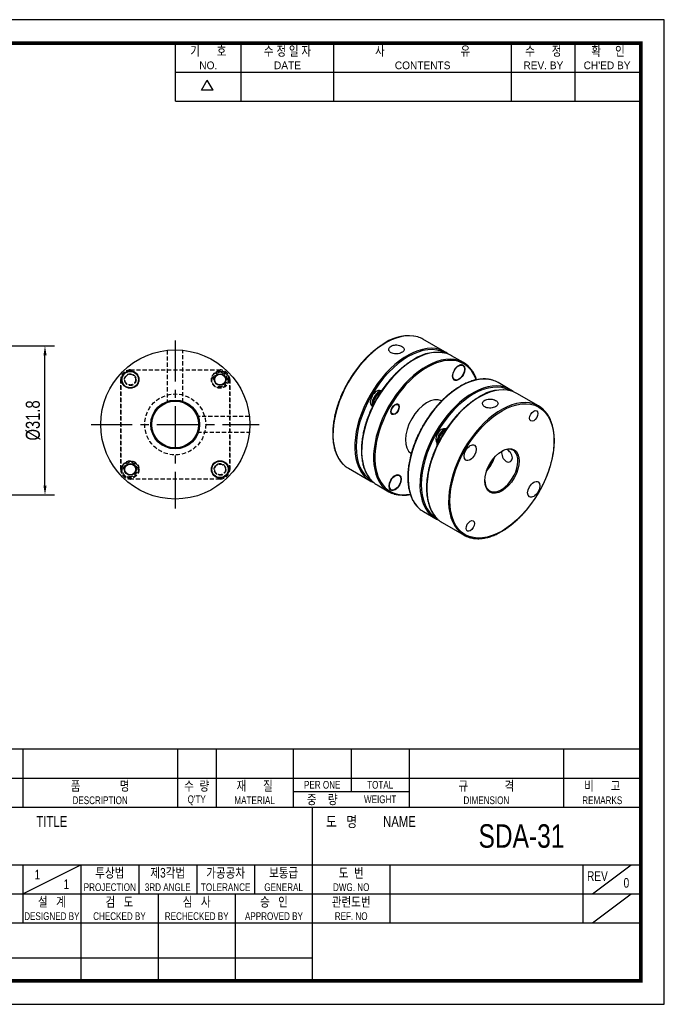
# Model space of a CAD drawing. Header units: millimetres. Extents: x 0 to 297, y 0 to 210.
# Tile 2 of 2: x 159 to 297, y 0 to 210. Entities that reach past the tile are written whole.
import ezdxf
from ezdxf.enums import TextEntityAlignment as Align

# ---------------------------------------------------------------- set-up
doc = ezdxf.new("R2010")
doc.units = ezdxf.units.MM
doc.header["$LTSCALE"] = 7
for name, pattern in [('CENTER', [2, 1.25, -0.25, 0.25, -0.25]), ('DASHED', [0.75, 0.5, -0.25]), ('HIDDEN2', [0.1875, 0.125, -0.0625])]:
    doc.linetypes.add(name, pattern=pattern)
doc.layers.get('0').update_dxf_attribs({"linetype": 'CONTINUOUS'})
doc.layers.get('Defpoints').update_dxf_attribs({"linetype": 'CONTINUOUS'})
for name, color, linetype in [('BM', 2, 'CONTINUOUS'), ('CT', 1, 'CENTER'), ('D', 7, 'CONTINUOUS'), ('DIM', 7, 'CONTINUOUS'), ('HD', 4, 'DASHED')]:
    doc.layers.add(name, color=color, linetype=linetype)
doc.styles.get("Standard").update_dxf_attribs({"font": 'Gulim.ttf', "width": 0.8, "height": 3})
doc.dimstyles.new('LIM', dxfattribs={"dimtxt": 2, "dimasz": 2, "dimexe": 2, "dimexo": 1, "dimgap": 1, "dimtad": 1, "dimdec": 3, "dimzin": 9, "dimdsep": 46, "dimtxsty": 'Standard', "dimcen": 3, "dimclrd": 1, "dimclre": 1, "dimadec": 0, "dimazin": 0, "dimtfac": 1, "dimtdec": 3, "dimtmove": 0, "dimatfit": 3, "dimfxl": 0, "dimtolj": 1, "dimtzin": 0, "dimarcsym": 0})

# ---------------------------------------------------------------- blocks, each defined once
blk = doc.blocks.new('*D8')
at = {"layer": 'Defpoints', "color": 0}
for p in [(146.9, 140.43), (164.88, 140.43), (146.9, 108.63)]:
    blk.add_point(p, dxfattribs=at)
at = {"layer": 'DIM', "color": 1, "lineweight": -2}
for p, q in [((147.9, 140.43), (166.88, 140.43)), ((164.88, 110.63), (164.88, 138.43)), ((147.9, 108.63), (166.88, 108.63))]:
    blk.add_line(p, q, dxfattribs=at)
at = {"layer": 'DIM', "color": 1}
for points in [[(164.55, 138.43), (165.22, 138.43), (164.88, 140.43)], [(164.55, 110.63), (165.22, 110.63), (164.88, 108.63)]]:
    blk.add_solid(points, dxfattribs=at)
at = {"layer": 'DIM', "color": 0, "insert": (162.34, 124.53), "char_height": 3, "attachment_point": 5, "rotation": 90}
blk.add_mtext('\\A1;%%C31.8', dxfattribs=at)

msp = doc.modelspace()

# ---------------------------------------------------------------- linework, layer by layer
for p, q in [((192.71392, 192.64074), (192.71392, 205)), ((206.72109, 192.64074), (206.72109, 205)), ((226.49591, 192.64074), (226.49591, 205)), ((264.39765, 192.64074), (264.39765, 205)), ((277.99284, 192.64074), (277.99284, 205)), ((192.71392, 198.82037), (291.58802, 198.82037)), ((198.25647, 194.97648), (199.49239, 197.11716)), ((200.72832, 194.97648), (199.49239, 197.11716)), ((200.72832, 194.97648), (198.25647, 194.97648)), ((192.71392, 192.64074), (291.58802, 192.64074)), ((292, 54.43705), (147.8086, 54.43705)), ((160.16787, 54.43705), (160.16787, 42.07779)), ((193.1259, 54.43705), (193.1259, 42.07779)), ((201.36541, 54.43705), (201.36541, 42.07779)), ((217.84443, 54.43705), (217.84443, 42.07779)), ((230.20369, 54.43705), (230.20369, 45.37359)), ((242.56295, 54.43705), (242.56295, 42.07779)), ((275.52098, 54.43705), (275.52098, 42.07779)), ((147.8086, 48.25742), (292, 48.25742)), ((217.84443, 45.37359), (242.56295, 45.37359)), ((147.8086, 42.07779), (292, 42.07779)), ((221.96418, 5), (221.96418, 42.07779)), ((147.8086, 29.71852), (292, 29.71852)), ((160.16787, 23.53889), (172.52713, 29.71852)), ((160.16787, 29.71852), (160.16787, 17.35926)), ((172.52713, 29.71852), (172.52713, 5)), ((184.88639, 29.71852), (184.88639, 23.53889)), ((197.24565, 29.71852), (197.24565, 23.53889)), ((209.60492, 29.71852), (209.60492, 23.53889)), ((238.4432, 29.71852), (238.4432, 17.35926)), ((279.64074, 29.71852), (279.64074, 17.35926)), ((281.70061, 23.53889), (289.94012, 29.71852)), ((147.8086, 23.53889), (221.96418, 23.53889)), ((189.00615, 23.53889), (189.00615, 5)), ((205.48516, 23.53889), (205.48516, 5)), ((221.96418, 23.53889), (292, 23.53889)), ((281.70061, 17.35926), (289.94012, 23.53889)), ((147.8086, 17.35926), (292, 17.35926)), ((147.8086, 9.87984), (221.96418, 9.87984))]:
    msp.add_line(p, q)
msp.add_lwpolyline([(297, 210), (0, 210), (0, 0), (297, 0)], close=True)
msp.add_lwpolyline([(292, 205, 0.8, 0.8, 0), (5, 205, 0.8, 0.8, 0), (5, 5, 0.8, 0.8, 0), (292, 5, 0.8, 0.8, 0)], format="xyseb", close=True)
at = {"layer": 'BM', "linetype": 'Continuous'}
for p, q in [((250.17221, 139.16574), (245.5053, 141.86018)), ((254.16736, 136.85914), (251.62178, 138.32883)), ((254.00878, 136.25787), (253.70878, 136.43108)), ((251.95878, 133.39999), (252.25878, 133.22679)), ((264.06686, 131.14366), (261.52127, 132.61336)), ((236.79413, 131.00369), (236.11059, 130.60905)), ((236.11059, 130.60905), (236.25201, 130.5274)), ((236.38311, 130.76639), (236.15433, 130.89848)), ((236.61177, 130.73511), (236.25201, 130.5274)), ((270.18333, 127.61232), (265.51642, 130.30675)), ((234.40433, 127.86739), (234.66102, 127.71919)), ((234.66102, 128.09832), (234.80244, 128.01667)), ((234.66102, 128.09832), (234.66102, 127.31192)), ((234.80244, 128.01667), (234.80244, 127.60355)), ((238.75454, 126.04861), (238.99949, 125.90719)), ((240.14949, 127.89905), (239.90454, 128.04047)), ((249.99593, 122.5816), (250.68878, 122.98161)), ((250.13735, 122.49995), (249.99593, 122.5816)), ((250.13735, 122.49995), (250.50642, 122.71303)), ((248.54636, 119.27065), (248.54636, 120.07087)), ((248.68778, 119.98922), (248.54636, 120.07087)), ((248.68778, 119.56228), (248.68778, 119.98922)), ((229.6053, 114.32057), (234.27221, 111.62613)), ((240.45878, 112.78859), (240.15878, 112.96179)), ((235.72178, 110.78923), (238.26736, 109.31953)), ((238.40878, 109.9307), (238.70878, 109.7575)), ((245.62127, 105.07375), (248.16686, 103.60406)), ((249.61642, 102.76715), (254.28333, 100.07271))]:
    msp.add_line(p, q, dxfattribs=at)
at = {"layer": 'BM', "linetype": 'HIDDEN2'}
msp.add_line((202.24183, 135.29878), (202.22867, 135.29878), dxfattribs=at)
at = {"layer": 'BM', "linetype": 'Continuous'}
for centre, radius in [((192.66054, 123.66749), 15.9), ((183.0661, 133.23562), 1.85), ((183.0661, 133.23562), 1.75), ((202.24183, 133.24878), 1.25), ((202.24183, 133.24878), 1.15), ((192.66054, 123.66749), 5.2), ((192.66054, 123.66749), 5), ((202.22867, 114.07305), 1.85), ((202.22867, 114.07305), 1.75), ((183.07924, 114.08619), 1.25), ((183.07924, 114.08619), 1.15)]:
    msp.add_circle(centre, radius, dxfattribs=at)
for centre, radius, start, end in [((242.3692, 133.76968), 8.8105, 76.7798677, 123.8990934), ((248.48567, 130.23833), 8.8105, 76.7798677, 123.8990934), ((262.38032, 122.21625), 8.8105, 76.7798677, 123.8990934), ((241.40267, 117.41241), 8.81291, 256.8085306, 279.2979818)]:
    msp.add_arc(centre, radius, start, end, dxfattribs=at)
for centre, major_axis, start_param, end_param in [((237.5553, 128.09038), (7.95, 13.7698), 0.129499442, 3.018907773), ((242.22221, 125.39594), (-7.95, -13.7698), 3.271420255, 6.160027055), ((242.36363, 125.31429), (7.85, 13.5966), 0.000807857, 3.140260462), ((237.5553, 128.09038), (7.95, 13.7698), 0, 0.129499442), ((243.67178, 124.55903), (7.95, 13.7698), 0.129499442, 3.018907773), ((246.21736, 123.08934), (-7.95, -13.7698), 3.271464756, 6.162371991), ((242.22221, 125.39594), (-7.95, -13.7698), 3.050298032, 3.271420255), ((243.67178, 124.55903), (7.95, 13.7698), 0, 0.129499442), ((246.35878, 123.00769), (7.85, 13.5966), 0, 3.599830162), ((246.21736, 123.08934), (-7.95, -13.7698), 3.018434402, 3.271464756), ((246.35878, 123.00769), (7.85, 13.5966), 5.824918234, 6.283185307), ((253.57127, 118.84355), (7.95, 13.7698), 0.129861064, 3.020812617), ((256.11686, 117.37386), (-7.95, -13.7698), 3.271420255, 6.160027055), ((256.25828, 117.29221), (7.85, 13.5966), 0.000807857, 3.140260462), ((253.57127, 118.84355), (7.95, 13.7698), 0, 0.129861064), ((235.57933, 129.20973), (0.925, 1.60215), 0.023215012, 3.141592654), ((236.11059, 128.93523), (1.025, 1.77535), 0.785398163, 2.35619449), ((236.25201, 128.85358), (1.025, 1.77535), 0.785398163, 2.35619449), ((236.2427, 128.84821), (0.925, 1.60215), 0.650741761, 2.493077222), ((257.56642, 116.53695), (7.95, 13.7698), 0.129499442, 3.018907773), ((256.11686, 117.37386), (-7.95, -13.7698), 3.050298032, 3.271420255), ((257.56642, 116.53695), (7.95, 13.7698), 0, 0.129499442), ((246.35878, 123.00769), (-3.25, -5.62917), 3.177291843, 6.248744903), ((262.23333, 113.84251), (-7.95, -13.7698), 3.271420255, 6.160027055), ((262.23333, 113.84251), (-7.95, -13.7698), 3.020779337, 3.271420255), ((249.47398, 121.18765), (-0.875, -1.51554), 3.226713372, 6.221076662), ((249.99593, 120.90778), (-1.025, -1.77535), 3.926990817, 5.497787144), ((250.13735, 120.82613), (-1.025, -1.77535), 3.926990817, 5.497787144), ((250.12806, 120.81002), (0.925, 1.60215), 0.654047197, 2.487175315), ((262.23333, 113.84251), (2.5, 4.33013), 2.375999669, 6.283185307), ((262.23333, 113.84251), (2.5, 4.33013), 0, 0.765592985), ((257.56642, 116.53695), (-2.5, -4.33013), 1.223957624, 1.91763503), ((257.425, 116.6186), (2.6, 4.50333), 4.400887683, 5.023890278), ((237.5553, 128.09038), (7.95, 13.7698), 3.018907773, 3.141592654), ((242.22221, 125.39594), (-7.95, -13.7698), 6.160027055, 6.283185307), ((242.22221, 125.39594), (-7.95, -13.7698), 0, 0.091294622), ((243.67178, 124.55903), (7.95, 13.7698), 3.018907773, 3.141592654), ((246.21736, 123.08934), (-7.95, -13.7698), 6.162371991, 6.283185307), ((246.21736, 123.08934), (-7.95, -13.7698), 0, 0.129827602), ((253.57127, 118.84355), (7.95, 13.7698), 3.020812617, 3.141592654), ((256.11686, 117.37386), (-7.95, -13.7698), 6.160027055, 6.283185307), ((256.11686, 117.37386), (-7.95, -13.7698), 0, 0.091294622), ((257.56642, 116.53695), (7.95, 13.7698), 3.018907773, 3.141592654), ((262.23333, 113.84251), (-7.95, -13.7698), 6.160027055, 6.283185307), ((262.23333, 113.84251), (-7.95, -13.7698), 0, 0.129872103)]:
    msp.add_ellipse(centre, major_axis=major_axis, ratio=0.577350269, start_param=start_param, end_param=end_param, dxfattribs=at)
for centre, major_axis in [((253.13378, 134.74233), (0.925, 1.60215)), ((253.13378, 134.74233), (0.875, 1.51554)), ((239.57449, 126.90312), (0.625, 1.08253)), ((262.37475, 113.76086), (7.85, 13.5966)), ((239.57449, 126.90312), (0.575, 0.99593)), ((269.14975, 125.49551), (-0.625, -1.08253)), ((255.59046, 117.6563), (0.925, 1.60215)), ((262.37475, 113.76086), (-2.6, -4.50333)), ((239.58378, 111.27304), (0.925, 1.60215)), ((239.58378, 111.27304), (0.875, 1.51554)), ((269.14044, 109.83321), (0.925, 1.60215)), ((255.59975, 102.02622), (-0.625, -1.08253))]:
    msp.add_ellipse(centre, major_axis=major_axis, ratio=0.577350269, dxfattribs=at)
for points, knots in [([(237.4553, 141.08258), (237.3566, 141.02491), (237.11364, 140.88235), (236.67307, 140.604), (236.16822, 140.25859), (235.66197, 139.88548), (235.16086, 139.48909), (234.66443, 139.06925), (234.17408, 138.62711), (233.69066, 138.16349), (233.21519, 137.67939), (232.74861, 137.17577), (232.29186, 136.65368), (231.84585, 136.11418), (231.41149, 135.55837), (230.98964, 134.98737), (230.58116, 134.40237), (230.18687, 133.80453), (229.80758, 133.19508), (229.44404, 132.57526), (229.09699, 131.94631), (228.76714, 131.30953), (228.45517, 130.66619), (228.1617, 130.01761), (227.88733, 129.36509), (227.63264, 128.70996), (227.39814, 128.05354), (227.18431, 127.39715), (226.9916, 126.74212), (226.82042, 126.08978), (226.67112, 125.44144), (226.54403, 124.7984), (226.43942, 124.16198), (226.35753, 123.53344), (226.29856, 122.91406), (226.26264, 122.3051), (226.24988, 121.70778), (226.26035, 121.12333), (226.29406, 120.55294), (226.35099, 119.99779), (226.43104, 119.45904), (226.53409, 118.9378), (226.65997, 118.4352), (226.80843, 117.95231), (226.97919, 117.49016), (227.17188, 117.04978), (227.38611, 116.63207), (227.62125, 116.23822), (227.87737, 115.86802), (228.15156, 115.52624), (228.42225, 115.23101), (228.58968, 115.07877), (228.6716, 115.00489)], [0, 0, 0, 0, 0.010715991, 0.031055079, 0.051392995, 0.071728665, 0.092061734, 0.112392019, 0.132719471, 0.153044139, 0.173366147, 0.193685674, 0.214002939, 0.234318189, 0.254631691, 0.274943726, 0.295254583, 0.315564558, 0.33587395, 0.356183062, 0.376492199, 0.39680159, 0.417111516, 0.437422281, 0.457734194, 0.478047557, 0.498362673, 0.518679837, 0.538999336, 0.559321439, 0.579646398, 0.599974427, 0.620305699, 0.64064032, 0.660978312, 0.681319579, 0.701663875, 0.722010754, 0.742359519, 0.762709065, 0.783057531, 0.803402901, 0.823742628, 0.844073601, 0.864392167, 0.884694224, 0.904975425, 0.925231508, 0.945458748, 0.96565451, 0.985817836, 1, 1, 1, 1]), ([(238.70058, 138.96676), (238.83076, 138.89161), (238.98514, 138.83117), (239.15089, 138.79002), (239.31661, 138.74888), (239.49824, 138.72583), (239.68089, 138.72163), (239.86418, 138.71742), (240.05354, 138.73202), (240.23344, 138.76296), (240.41377, 138.79397), (240.58959, 138.84222), (240.74625, 138.90282), (240.90234, 138.96321), (241.04372, 139.0375), (241.15856, 139.11938), (241.27296, 139.20094), (241.3642, 139.29227), (241.42481, 139.38651), (241.48553, 139.48092), (241.51721, 139.58087), (241.51731, 139.67941), (241.51741, 139.77841), (241.48562, 139.87877), (241.42452, 139.97344), (241.36341, 140.06814), (241.27126, 140.15982), (241.15569, 140.24152), (241.04064, 140.32285), (240.89921, 140.39655), (240.74317, 140.45633), (240.58747, 140.51599), (240.41296, 140.56341), (240.23397, 140.59385), (240.05435, 140.62439), (239.86528, 140.63861), (239.68224, 140.63408), (239.49853, 140.62953), (239.3158, 140.6059), (239.14922, 140.56401), (238.98299, 140.52221), (238.82824, 140.46102), (238.69792, 140.38511), (238.56819, 140.30955), (238.4591, 140.21733), (238.37962, 140.11652), (238.30013, 140.0157), (238.24806, 139.90358), (238.22759, 139.79039), (238.20703, 139.67666), (238.21779, 139.55879), (238.25903, 139.44772), (238.30036, 139.3364), (238.37346, 139.2289), (238.47231, 139.13509), (238.53738, 139.07335), (238.61441, 139.01651), (238.70058, 138.96676)], [0, 0, 0, 0, 0.053500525, 0.053500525, 0.053500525, 0.106988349, 0.106988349, 0.106988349, 0.16066678, 0.16066678, 0.16066678, 0.214481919, 0.214481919, 0.214481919, 0.268100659, 0.268100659, 0.268100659, 0.321499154, 0.321499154, 0.321499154, 0.374988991, 0.374988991, 0.374988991, 0.428734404, 0.428734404, 0.428734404, 0.48250191, 0.48250191, 0.48250191, 0.536023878, 0.536023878, 0.536023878, 0.589422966, 0.589422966, 0.589422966, 0.643014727, 0.643014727, 0.643014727, 0.696810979, 0.696810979, 0.696810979, 0.750499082, 0.750499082, 0.750499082, 0.803933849, 0.803933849, 0.803933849, 0.85736662, 0.85736662, 0.85736662, 0.911056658, 0.911056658, 0.911056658, 0.96486999, 0.96486999, 0.96486999, 1, 1, 1, 1]), ([(243.57178, 137.55123), (243.47308, 137.49356), (243.23012, 137.351), (242.78955, 137.07265), (242.28469, 136.72724), (241.77844, 136.35414), (241.27734, 135.95774), (240.78091, 135.5379), (240.29055, 135.09576), (239.80714, 134.63215), (239.33166, 134.14804), (238.86508, 133.64442), (238.40833, 133.12233), (237.96232, 132.58283), (237.52796, 132.02702), (237.10611, 131.45603), (236.69763, 130.87102), (236.30335, 130.27318), (235.92405, 129.66373), (235.56051, 129.04391), (235.21346, 128.41497), (234.88362, 127.77818), (234.57164, 127.13485), (234.27817, 126.48626), (234.00381, 125.83374), (233.74911, 125.17861), (233.51461, 124.52219), (233.30078, 123.8658), (233.10807, 123.21078), (232.93689, 122.55843), (232.78759, 121.91009), (232.6605, 121.26706), (232.5559, 120.63063), (232.47401, 120.00209), (232.41503, 119.38271), (232.37911, 118.77375), (232.36636, 118.17643), (232.37683, 117.59198), (232.41054, 117.0216), (232.46746, 116.46644), (232.54751, 115.92769), (232.65057, 115.40646), (232.77644, 114.90386), (232.92491, 114.42096), (233.09566, 113.95881), (233.28835, 113.51843), (233.50259, 113.10072), (233.73773, 112.70687), (233.99385, 112.33668), (234.26804, 111.99489), (234.53873, 111.69966), (234.70615, 111.54742), (234.78807, 111.47354)], [0, 0, 0, 0, 0.010715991, 0.031055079, 0.051392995, 0.071728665, 0.092061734, 0.112392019, 0.132719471, 0.153044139, 0.173366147, 0.193685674, 0.214002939, 0.234318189, 0.254631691, 0.274943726, 0.295254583, 0.315564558, 0.33587395, 0.356183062, 0.376492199, 0.39680159, 0.417111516, 0.437422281, 0.457734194, 0.478047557, 0.498362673, 0.518679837, 0.538999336, 0.559321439, 0.579646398, 0.599974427, 0.620305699, 0.64064032, 0.660978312, 0.681319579, 0.701663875, 0.722010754, 0.742359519, 0.762709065, 0.783057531, 0.803402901, 0.823742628, 0.844073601, 0.864392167, 0.884694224, 0.904975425, 0.925231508, 0.945458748, 0.96565451, 0.985817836, 1, 1, 1, 1]), ([(256.96459, 133.21184), (256.96322, 133.21593), (256.90875, 133.37757), (256.79347, 133.68956), (256.60079, 134.12993), (256.38655, 134.54765), (256.15141, 134.94149), (255.89529, 135.31169), (255.6211, 135.65346), (255.35147, 135.94762), (255.18506, 136.09896), (255.10438, 136.17174)], [0.8437265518, 0.8437265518, 0.8437265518, 0.8437265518, 0.8442532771, 0.8645761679, 0.8848825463, 0.9051680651, 0.92542846, 0.945660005, 0.9658600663, 0.9860276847, 1, 1, 1, 1]), ([(260.39647, 133.10019), (260.30066, 133.13037), (260.09257, 133.19506), (259.71017, 133.27683), (259.27759, 133.34055), (258.82948, 133.37449), (258.37152, 133.37867), (257.90336, 133.35299), (257.42631, 133.2975), (256.9413, 133.21226), (256.44938, 133.09745), (255.9516, 132.9533), (255.44901, 132.78013), (254.94268, 132.57832), (254.43366, 132.34829), (253.92302, 132.09057), (253.4118, 131.80571), (252.90107, 131.49432), (252.39185, 131.15707), (251.88517, 130.79468), (251.38206, 130.4079), (250.88353, 129.99754), (250.39058, 129.56446), (249.90419, 129.10954), (249.42534, 128.63373), (248.955, 128.13801), (248.4941, 127.62337), (248.04357, 127.09089), (247.60432, 126.54164), (247.17723, 125.97674), (246.76316, 125.39734), (246.36295, 124.80463), (245.9774, 124.1998), (245.6073, 123.58408), (245.2534, 122.95873), (244.91641, 122.32501), (244.59702, 121.6842), (244.29587, 121.03762), (244.0136, 120.38656), (243.75076, 119.73234), (243.50791, 119.07628), (243.28553, 118.41972), (243.0841, 117.76397), (242.90404, 117.11037), (242.74571, 116.46023), (242.60947, 115.81486), (242.4956, 115.17556), (242.40436, 114.54363), (242.33596, 113.92034), (242.29056, 113.30695), (242.26828, 112.7047), (242.26921, 112.11482), (242.29338, 111.53852), (242.34078, 110.97697), (242.41135, 110.43134), (242.50498, 109.90278), (242.62151, 109.3924), (242.76074, 108.90129), (242.92238, 108.4305), (243.10611, 107.98105), (243.31153, 107.55397), (243.53823, 107.15004), (243.78552, 106.77067), (244.05345, 106.41478), (244.33903, 106.09011), (244.56308, 105.86068), (244.68158, 105.76073), (244.70037, 105.74492)], [0, 0, 0, 0, 0.009962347, 0.0254847, 0.041027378, 0.056593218, 0.072183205, 0.087796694, 0.103431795, 0.119085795, 0.134755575, 0.150437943, 0.166129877, 0.181828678, 0.197532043, 0.213238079, 0.228945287, 0.244652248, 0.26035816, 0.276062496, 0.291764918, 0.307465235, 0.323163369, 0.338859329, 0.35455319, 0.370245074, 0.385935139, 0.401623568, 0.41731056, 0.43299633, 0.448681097, 0.464365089, 0.480048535, 0.49573167, 0.511414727, 0.527097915, 0.542781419, 0.558465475, 0.574150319, 0.589836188, 0.605523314, 0.621211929, 0.636902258, 0.652594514, 0.668288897, 0.683985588, 0.699684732, 0.715386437, 0.731090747, 0.746797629, 0.762506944, 0.778218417, 0.793931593, 0.809645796, 0.825359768, 0.841072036, 0.856780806, 0.872483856, 0.88817853, 0.903861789, 0.919530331, 0.935180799, 0.950810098, 0.966415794, 0.981996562, 0.997552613, 1, 1, 1, 1]), ([(257.46642, 129.52915), (257.36772, 129.47149), (257.12477, 129.32892), (256.6842, 129.05057), (256.17934, 128.70516), (255.67309, 128.33206), (255.17198, 127.93566), (254.67556, 127.51583), (254.1852, 127.07368), (253.70178, 126.61007), (253.22631, 126.12596), (252.75973, 125.62235), (252.30298, 125.10025), (251.85697, 124.56075), (251.42261, 124.00494), (251.00076, 123.43395), (250.59228, 122.84894), (250.198, 122.2511), (249.8187, 121.64166), (249.45516, 121.02183), (249.10811, 120.39289), (248.77827, 119.7561), (248.46629, 119.11277), (248.17282, 118.46418), (247.89846, 117.81167), (247.64376, 117.15653), (247.40926, 116.50011), (247.19543, 115.84372), (247.00272, 115.1887), (246.83154, 114.53635), (246.68224, 113.88801), (246.55515, 113.24498), (246.45054, 112.60855), (246.36866, 111.98001), (246.30968, 111.36063), (246.27376, 110.75167), (246.26101, 110.15435), (246.27148, 109.56991), (246.30519, 108.99952), (246.36211, 108.44437), (246.44216, 107.90561), (246.54522, 107.38438), (246.67109, 106.88178), (246.81956, 106.39888), (246.99031, 105.93673), (247.183, 105.49635), (247.39723, 105.07864), (247.63237, 104.68479), (247.8885, 104.3146), (248.16269, 103.97281), (248.43337, 103.67758), (248.6008, 103.52534), (248.68272, 103.45146)], [0, 0, 0, 0, 0.010715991, 0.031055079, 0.051392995, 0.071728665, 0.092061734, 0.112392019, 0.132719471, 0.153044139, 0.173366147, 0.193685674, 0.214002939, 0.234318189, 0.254631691, 0.274943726, 0.295254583, 0.315564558, 0.33587395, 0.356183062, 0.376492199, 0.39680159, 0.417111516, 0.437422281, 0.457734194, 0.478047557, 0.498362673, 0.518679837, 0.538999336, 0.559321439, 0.579646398, 0.599974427, 0.620305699, 0.64064032, 0.660978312, 0.681319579, 0.701663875, 0.722010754, 0.742359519, 0.762709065, 0.783057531, 0.803402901, 0.823742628, 0.844073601, 0.864392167, 0.884694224, 0.904975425, 0.925231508, 0.945458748, 0.96565451, 0.985817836, 1, 1, 1, 1]), ([(258.71171, 127.41334), (258.84188, 127.33818), (258.99626, 127.27775), (259.16201, 127.2366), (259.32773, 127.19545), (259.50937, 127.1724), (259.69201, 127.16821), (259.8753, 127.164), (260.06466, 127.17859), (260.24456, 127.20953), (260.42489, 127.24054), (260.60072, 127.28879), (260.75737, 127.3494), (260.91346, 127.40978), (261.05484, 127.48408), (261.16969, 127.56596), (261.28408, 127.64751), (261.37532, 127.73885), (261.43593, 127.83309), (261.49666, 127.92749), (261.52834, 128.02745), (261.52843, 128.12599), (261.52853, 128.22498), (261.49674, 128.32534), (261.43565, 128.42001), (261.37453, 128.51471), (261.28238, 128.6064), (261.16681, 128.68809), (261.05176, 128.76943), (260.91034, 128.84312), (260.7543, 128.9029), (260.59859, 128.96256), (260.42408, 129.00999), (260.2451, 129.04042), (260.06547, 129.07096), (259.8764, 129.08519), (259.69336, 129.08065), (259.50965, 129.07611), (259.32692, 129.05247), (259.16035, 129.01059), (258.99411, 128.96878), (258.83936, 128.90759), (258.70904, 128.83168), (258.57931, 128.75612), (258.47022, 128.6639), (258.39074, 128.56309), (258.31125, 128.46228), (258.25918, 128.35015), (258.23871, 128.23696), (258.21815, 128.12324), (258.22892, 128.00536), (258.27015, 127.89429), (258.31148, 127.78298), (258.38458, 127.67547), (258.48343, 127.58167), (258.5485, 127.51993), (258.62553, 127.46309), (258.71171, 127.41334)], [0, 0, 0, 0, 0.053500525, 0.053500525, 0.053500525, 0.106988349, 0.106988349, 0.106988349, 0.16066678, 0.16066678, 0.16066678, 0.214481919, 0.214481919, 0.214481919, 0.268100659, 0.268100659, 0.268100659, 0.321499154, 0.321499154, 0.321499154, 0.374988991, 0.374988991, 0.374988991, 0.428734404, 0.428734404, 0.428734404, 0.48250191, 0.48250191, 0.48250191, 0.536023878, 0.536023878, 0.536023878, 0.589422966, 0.589422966, 0.589422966, 0.643014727, 0.643014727, 0.643014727, 0.696810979, 0.696810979, 0.696810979, 0.750499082, 0.750499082, 0.750499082, 0.803933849, 0.803933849, 0.803933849, 0.85736662, 0.85736662, 0.85736662, 0.911056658, 0.911056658, 0.911056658, 0.96486999, 0.96486999, 0.96486999, 1, 1, 1, 1]), ([(255.40821, 99.58585), (255.50399, 99.55569), (255.71206, 99.491), (256.09443, 99.40923), (256.52701, 99.34552), (256.97512, 99.31158), (257.43308, 99.3074), (257.90124, 99.33307), (258.37829, 99.38857), (258.8633, 99.4738), (259.35522, 99.58861), (259.853, 99.73276), (260.35559, 99.90593), (260.86192, 100.10775), (261.37094, 100.33777), (261.88158, 100.59549), (262.3928, 100.88036), (262.90353, 101.19175), (263.41275, 101.529), (263.91943, 101.89139), (264.42254, 102.27817), (264.92107, 102.68852), (265.41402, 103.12161), (265.90041, 103.57652), (266.37926, 104.05233), (266.8496, 104.54806), (267.3105, 105.06269), (267.76103, 105.59518), (268.20028, 106.14443), (268.62737, 106.70933), (269.04144, 107.28872), (269.44165, 107.88144), (269.8272, 108.48627), (270.1973, 109.10198), (270.5512, 109.72734), (270.88819, 110.36106), (271.20758, 111.00186), (271.50873, 111.64845), (271.791, 112.29951), (272.05384, 112.95373), (272.29669, 113.60978), (272.51907, 114.26635), (272.7205, 114.92209), (272.90056, 115.57569), (273.05889, 116.22584), (273.19513, 116.87121), (273.309, 117.51051), (273.40024, 118.14244), (273.46864, 118.76573), (273.51404, 119.37912), (273.53632, 119.98136), (273.53539, 120.57124), (273.51122, 121.14755), (273.46382, 121.7091), (273.39325, 122.25472), (273.29962, 122.78328), (273.18309, 123.29366), (273.04386, 123.78478), (272.88222, 124.25557), (272.69849, 124.70501), (272.49307, 125.1321), (272.26637, 125.53602), (272.01908, 125.9154), (271.75115, 126.27129), (271.46557, 126.59595), (271.2416, 126.82531), (271.12317, 126.9252), (271.10447, 126.94094)], [0, 0, 0, 0, 0.009959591, 0.025482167, 0.041025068, 0.056591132, 0.072181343, 0.087795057, 0.103430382, 0.119084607, 0.134754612, 0.150437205, 0.166129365, 0.181828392, 0.197531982, 0.213238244, 0.228945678, 0.244652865, 0.260359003, 0.276063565, 0.291766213, 0.307466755, 0.323165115, 0.3388613, 0.354555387, 0.370247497, 0.385937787, 0.401626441, 0.417313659, 0.432999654, 0.448684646, 0.464368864, 0.480052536, 0.495735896, 0.511419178, 0.527102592, 0.542786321, 0.558470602, 0.574155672, 0.589841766, 0.605529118, 0.621217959, 0.636908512, 0.652600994, 0.668295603, 0.683992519, 0.69969189, 0.71539382, 0.731098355, 0.746805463, 0.762515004, 0.778226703, 0.793940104, 0.809654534, 0.825368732, 0.841081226, 0.856790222, 0.872493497, 0.888188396, 0.903871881, 0.919540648, 0.935191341, 0.950820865, 0.966426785, 0.982007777, 0.997564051, 1, 1, 1, 1]), ([(262.26874, 117.94744), (262.26866, 117.93882), (262.26863, 117.93014), (262.26958, 117.56799), (262.35178, 117.11681), (262.68036, 116.31364), (262.93554, 115.96452), (263.54746, 115.61084), (263.89921, 115.60895), (264.43225, 115.91647), (264.60342, 116.2187), (264.6008, 116.92769), (264.42545, 117.32445), (263.94107, 117.94386), (263.66601, 118.19091), (263.40261, 118.36967)], [0.2469072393, 0.2469072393, 0.2469072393, 0.2469072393, 0.25, 0.25, 0.375, 0.375, 0.5, 0.5, 0.625, 0.625, 0.75, 0.75, 0.875, 0.875, 0.9776239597, 0.9776239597, 0.9776239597, 0.9776239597])]:
    msp.add_open_spline(points, degree=3, knots=knots, dxfattribs=at)
at = {"layer": 'CT'}
for p, q in [((192.66054, 141.56749), (192.66054, 105.76749)), ((174.76054, 123.66749), (210.56054, 123.66749))]:
    msp.add_line(p, q, dxfattribs=at)
at = {"layer": 'HD', "linetype": 'HIDDEN2'}
for p, q in [((190.98021, 139.47845), (190.98021, 128.37668)), ((194.28021, 128.39831), (194.28021, 139.48533)), ((183.07924, 135.29878), (202.22867, 135.29878)), ((181.02924, 114.08619), (181.02924, 133.24878)), ((181.0424, 133.24878), (181.0424, 114.08619)), ((204.27867, 133.24878), (204.27867, 114.08619)), ((204.29183, 114.08619), (204.29183, 133.24878)), ((208.47272, 125.33627), (197.37383, 125.33627)), ((197.38741, 122.03627), (208.4772, 122.03627)), ((202.22867, 112.03619), (183.07924, 112.03619)), ((202.22867, 112.03619), (202.24183, 112.03619))]:
    msp.add_line(p, q, dxfattribs=at)
for centre, radius in [((183.07924, 133.24878), 1.85), ((183.0661, 133.23562), 1.25), ((202.24183, 133.24878), 1.85), ((202.25498, 133.23562), 1.85), ((202.24183, 133.24878), 1.75), ((183.0661, 133.23562), 1.15), ((192.66054, 123.66749), 6.5), ((183.07924, 114.08619), 1.85), ((183.0924, 114.07305), 1.85), ((183.07924, 114.08619), 1.75), ((202.24183, 114.08619), 1.85), ((202.22867, 114.07305), 1.25), ((202.22867, 114.07305), 1.15)]:
    msp.add_circle(centre, radius, dxfattribs=at)
for centre, radius, start, end in [((183.07924, 133.24878), 2.05, 90, 180), ((183.0924, 133.24878), 2.05, 90, 180), ((202.24183, 133.24878), 1.5, 255, 195), ((202.22867, 133.24878), 2.05, 0, 90), ((202.24183, 133.24878), 2.05, 0, 90), ((183.07924, 114.08619), 1.5, 255, 195), ((183.07924, 114.08619), 2.05, 180, 270), ((183.0924, 114.08619), 2.05, 180, 270), ((202.22867, 114.08619), 2.05, 270, 0), ((202.24183, 114.08619), 2.05, 270, 0)]:
    msp.add_arc(centre, radius, start, end, dxfattribs=at)

# ---------------------------------------------------------------- texts
at = {"layer": 'D', "width": 0.8}
for s, height, p in [('기      호', 2.059877, (199.71751, 203.3521)), ('수 정 일 자', 2.059877, (216.6085, 203.3521)), ('사                           유', 2.0598771, (245.44678, 203.3521)), ('수      정', 2.059877, (271.19524, 203.3521)), ('확     인', 2.059877, (284.99642, 203.3521)), ('품              명', 2.0598771, (176.64688, 46.60952)), ('수  량', 2.059877, (197.24565, 46.60952)), ('재      질', 2.059877, (209.60492, 46.60952)), ('PER ONE', 1.647902, (224.02406, 46.8155)), ('TOTAL', 1.647902, (236.38332, 46.8155)), ('규             격', 2.0598771, (259.04197, 46.60952)), ('비      고', 2.059877, (283.76049, 46.60952)), ('DESCRIPTION', 1.6479017, (176.64688, 43.5197)), ("Q'TY", 1.647902, (197.24565, 43.5197)), ('MATERIAL', 1.647902, (209.60492, 43.5197)), ('중    량', 2.059877, (224.02406, 43.72569)), ('WEIGHT', 1.647902, (236.38332, 43.72569)), ('DIMENSION', 1.647902, (259.04197, 43.5197)), ('REMARKS', 1.647902, (283.76049, 43.5197)), ('TITLE', 2.307062, (166.3475, 38.98797)), ('도   명', 2.307062, (228.14381, 38.98797)), ('NAME', 2.307062, (240.50307, 38.98797)), ('SDA-31', 5, (266.52795, 35.89816)), ('투상법', 2.059877, (178.70676, 28.07062)), ('제3각법', 2.059877, (191.06602, 28.07062)), ('가공공차', 2.059877, (203.42529, 28.07062)), ('보통급', 2.059877, (215.78455, 28.07062)), ('도  번', 2.059877, (230.20369, 28.07062)), ('1', 2.05988, (163.25768, 27.65865)), ('REV', 2.059877, (282.73055, 27.34967)), ('1', 2.05988, (169.43731, 25.59877)), ('PROJECTION', 1.647902, (178.70676, 24.98081)), ('3RD ANGLE', 1.647902, (191.06602, 24.98081)), ('TOLERANCE', 1.647902, (203.42529, 24.98081)), ('GENERAL', 1.647902, (215.78455, 24.98081)), ('DWG. NO', 1.647902, (230.20369, 24.98081)), ('0', 2.05988, (288.91018, 25.90775)), ('설   계', 2.059877, (166.3475, 21.89099)), ('검   도', 2.059877, (180.76664, 21.89099)), ('심   사', 2.059877, (197.24565, 21.89099)), ('승   인', 2.059877, (213.72467, 21.89099)), ('관련도번', 2.059877, (230.20369, 21.89099)), ('REF. NO', 1.647902, (230.20369, 18.80118))]:
    msp.add_text(s, height=height, dxfattribs=at).set_placement(p, align=Align.MIDDLE)
at = {"layer": 'D'}
for s, p in [('NO.', (199.71751, 200.26228)), ('DATE', (216.6085, 200.26228)), ('CONTENTS', (245.44678, 200.26228)), ('REV. BY', (271.19524, 200.26228)), ("CH'ED BY", (284.79043, 200.26228))]:
    msp.add_text(s, height=1.647902, dxfattribs=at).set_placement(p, align=Align.MIDDLE)
at = {"layer": 'D', "width": 0.8}
for s, height, p in [('DESIGNED BY', 1.6479017, (166.3475, 17.97719)), ('CHECKED BY', 1.647902, (180.76664, 17.97719)), ('RECHECKED BY', 1.6479017, (197.24565, 17.97719)), ('APPROVED BY', 1.6479017, (213.72467, 17.97719))]:
    msp.add_text(s, height=height, dxfattribs=at).set_placement(p, align=Align.CENTER)

# ---------------------------------------------------------------- dimensions: what is measured, and where the dimension line sits
at = {"layer": 'DIM'}
dim = msp.add_linear_dim(base=(164.88484, 140.43105), p1=(146.89599, 108.63105), p2=(146.89599, 140.43105), angle=90, text='%%C<>', dimstyle='LIM', dxfattribs=at)
dim.commit()
dim.dimension.update_dxf_attribs({"geometry": '*D8', "text_midpoint": (162.3429, 124.53105)})

doc.saveas('drawing.dxf')
